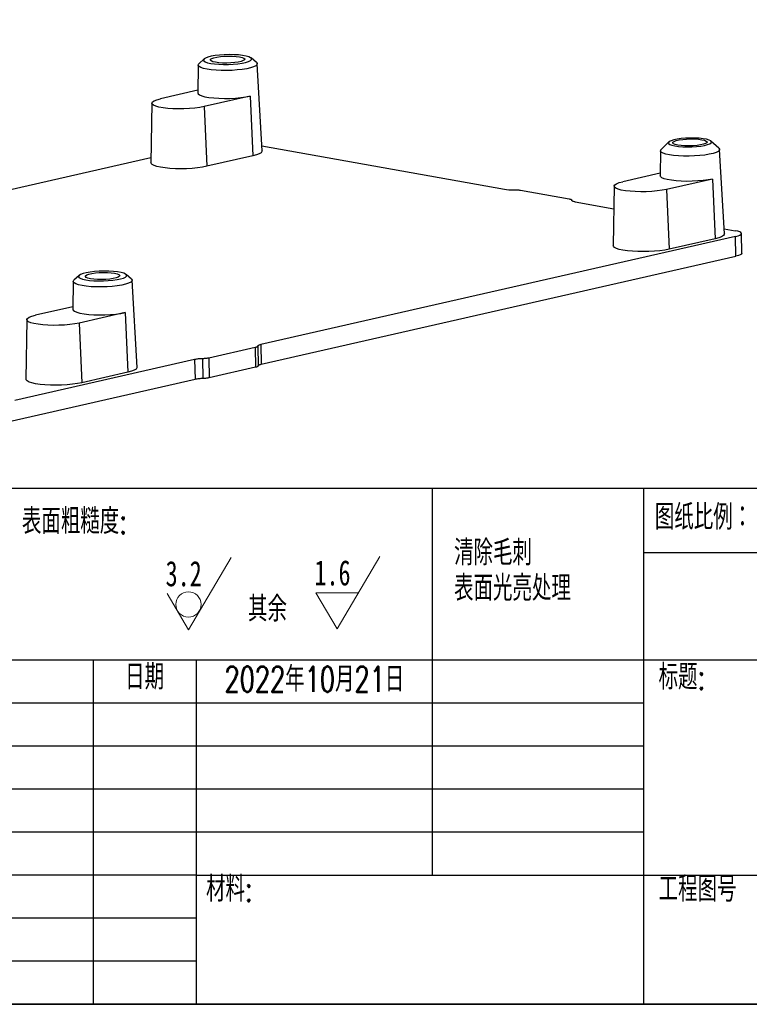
# Model space of a CAD drawing. Header units: millimetres. Extents: x 2 to 212, y 3 to 300.
# Tile 4 of 9: x 69 to 141, y 3 to 100. Entities that reach past the tile are written whole.
import ezdxf

# ---------------------------------------------------------------- set-up
doc = ezdxf.new("R2010")
doc.units = ezdxf.units.MM
doc.styles.add('SLDTEXTSTYLE0', font='TXT', dxfattribs={"width": 0.7, "bigfont": 'bigfont'})
doc.styles.add('SLDTEXTSTYLE1', font='TXT', dxfattribs={"width": 0.7})

# ---------------------------------------------------------------- blocks, each defined once
blk = doc.blocks.new('SW_NOTE_0')
at = {"color": 0, "linetype": 'Continuous', "lineweight": 0, "char_height": 2.5, "attachment_point": 1, "style": 'SLDTEXTSTYLE0'}
for s, insert in [('未标注公差的：', (0, 3.223)), ('线性公差默认正负0.1毫米，', (0, -0.277)), ('角度公差默认正负0.05°。', (0, -3.777))]:
    blk.add_mtext(s, dxfattribs=dict(at, insert=insert))
blk = doc.blocks.new('SW_NOTE_0_1')
at = {"color": 0, "linetype": 'Continuous', "lineweight": 0, "char_height": 2.5, "attachment_point": 1, "style": 'SLDTEXTSTYLE0'}
for s, insert in [('清除毛刺', (0, 3.223)), ('表面光亮处理', (0, -0.277))]:
    blk.add_mtext(s, dxfattribs=dict(at, insert=insert))
blk = doc.blocks.new('SW_SFSYMBOL_0')
at = {"color": 0, "linetype": 'Continuous', "lineweight": 0}
for p, q in [((2.256, -3.571), (6.47, 3.571)), ((2.256, -3.571), (0.15, 0)), ((4.363, 0), (0.15, 0))]:
    blk.add_line(p, q, dxfattribs=at)
at = {"color": 0, "linetype": 'Continuous', "lineweight": 0, "char_height": 2.5, "attachment_point": 1}
for s, insert, style in [('1.6', (0, 3.223), 'SLDTEXTSTYLE1'), ('其余', (-6.562, -0.349), 'SLDTEXTSTYLE0')]:
    blk.add_mtext(s, dxfattribs=dict(at, insert=insert, style=style))
blk = doc.blocks.new('SW_SFSYMBOL_1')
at = {"color": 0, "linetype": 'Continuous', "lineweight": 0}
for q in [(6.47, 3.571), (0.15, 0)]:
    blk.add_line((2.256, -3.571), q, dxfattribs=at)
blk.add_circle((2.256, -1.071), 1.25, dxfattribs=at)
at = {"color": 0, "linetype": 'Continuous', "lineweight": 0, "insert": (0, 3.223), "char_height": 2.5, "attachment_point": 1, "style": 'SLDTEXTSTYLE1'}
blk.add_mtext('3.2', dxfattribs=at)

msp = doc.modelspace()

# ---------------------------------------------------------------- linework, layer by layer
at = {"color": 7, "linetype": 'Continuous', "lineweight": -3}
for p, q in [((87.3633203, 95.9724445), (86.8506416, 95.4966534)), ((92.5381013, 95.6145535), (92.0061454, 96.0686895)), ((93.0995785, 86.8803844), (92.6137614, 95.4885526)), ((86.7802682, 95.3676253), (86.7393274, 92.6244063)), ((86.7430442, 92.8734442), (83.0528351, 92.0345607)), ((82.1917943, 91.59063), (82.1040736, 85.7129429)), ((91.9074942, 92.2965841), (87.3599611, 91.2628079)), ((91.9074942, 92.2965841), (92.178902, 86.3961171)), ((87.3599611, 91.2628079), (87.6313689, 85.3623408)), ((133.3181966, 87.7722938), (132.5524627, 87.0351685)), ((138.2684874, 87.1536607), (137.4728635, 87.8584193)), ((93.0709242, 87.388109), (117.0611648, 83.0895266)), ((132.4867767, 86.9103662), (132.4498182, 84.4339795)), ((138.8100693, 78.6899577), (138.339289, 87.0316878)), ((62.5841973, 81.7805888), (82.1116366, 86.2196994)), ((92.178902, 86.3961171), (87.6313689, 85.3623408)), ((132.4535349, 84.6830174), (128.7633258, 83.8441339)), ((137.617985, 84.1061573), (133.0704518, 83.0723811)), ((137.617985, 84.1061573), (137.8893928, 78.2056903)), ((118.6367435, 83.0062943), (123.457824, 82.1424509)), ((127.9022851, 83.4002033), (127.8145644, 77.5225161)), ((133.0704518, 83.0723811), (133.3418596, 77.1719141)), ((123.7290537, 81.9673994), (123.728006, 82.0179381)), ((124.0539341, 81.836559), (127.8687473, 81.153019)), ((138.781415, 79.1976822), (139.8837932, 79.0001576)), ((139.9130051, 78.4261217), (92.9817918, 67.7573983)), ((137.8893928, 78.2056903), (133.3418596, 77.1719141)), ((139.9535917, 76.4682374), (139.9130051, 78.4261217)), ((140.5247093, 76.765639), (140.4841227, 78.7235233)), ((93.0223784, 65.799514), (139.9535917, 76.4682374)), ((74.4222597, 73.9766713), (74.3813189, 71.2334523)), ((75.0053117, 74.5814905), (74.492633, 74.1056994)), ((80.1800927, 74.2235995), (79.6481368, 74.6777355)), ((80.7415699, 65.4894305), (80.2557528, 74.0975986)), ((74.3850356, 71.4824902), (70.6948265, 70.6436067)), ((69.8337858, 70.199676), (69.746065, 64.3219889)), ((79.5494856, 70.9056301), (75.0019525, 69.8718539)), ((79.5494856, 70.9056301), (79.8208934, 65.0051631)), ((75.0019525, 69.8718539), (75.2733603, 63.9713869)), ((92.4107731, 67.4533876), (87.8383686, 66.4139574)), ((92.4107731, 67.4533876), (92.4513597, 65.4955032)), ((92.6676413, 67.5901436), (92.7082279, 65.6322592)), ((92.9818097, 67.7574024), (93.0223963, 65.7995181)), ((86.4292739, 66.2678353), (68.6566491, 62.2276431)), ((86.4292739, 66.2678353), (86.4698605, 64.309951)), ((87.2129159, 66.3466542), (87.2535025, 64.3887699)), ((87.8383686, 66.4139574), (87.8789552, 64.456073)), ((92.4513597, 65.4955032), (87.8789552, 64.456073)), ((62.5405853, 58.870185), (86.4698605, 64.309951)), ((79.8208934, 65.0051631), (75.2733603, 63.9713869))]:
    msp.add_line(p, q, dxfattribs=at)
at = {"color": 8, "linetype": 'Continuous', "lineweight": -3}
msp.add_line((123.72598, 82.0048442), (123.7266423, 81.9728942), dxfattribs=at)
at = {"color": 7, "lineweight": -3}
for p, q in [((32.0169674, 53.5356146), (212.0169674, 53.5356146)), ((109.9060009, 53.5356146), (109.9060009, 15.2856146)), ((130.8169674, 53.5356146), (130.8169674, 2.5356146)), ((212.0169674, 47.1606146), (130.8169674, 47.1606146)), ((212.0169674, 36.5356146), (32.0169674, 36.5356146)), ((76.4158936, 36.5356146), (76.4158936, 2.5356146)), ((86.6169674, 2.5356146), (86.6169674, 36.5356146)), ((130.8169674, 32.2856146), (32.0169674, 32.2856146)), ((130.8169674, 28.0356146), (32.0169674, 28.0356146)), ((130.8169674, 23.7856146), (32.0169674, 23.7856146)), ((130.8169674, 19.5356146), (32.0169674, 19.5356146)), ((86.6169674, 15.2856146), (32.0169674, 15.2856146)), ((86.6169674, 15.2856146), (212.0169674, 15.2856146)), ((86.6169674, 11.0355426), (32.0169674, 11.0355426)), ((86.6169674, 6.7856146), (32.0169674, 6.7856146)), ((32.0169674, 2.5356146), (212.0169674, 2.5356146))]:
    msp.add_line(p, q, dxfattribs=at)
msp.add_lwpolyline([(2.0169674, 299.5356146), (212.0169674, 299.5356146), (212.0169674, 2.5356146), (2.0169674, 2.5356146)], close=True)
at = {"color": 7, "linetype": 'Continuous', "lineweight": -3, "flags": 128}
for points in [[(88.0207528, 95.5341953), (88.3972681, 95.4805961), (88.8265838, 95.4446982), (89.2911235, 95.4279714), (89.7718689, 95.4311006), (90.2491383, 95.4539575), (90.7033922, 95.4956064), (91.1160333, 95.5543422), (91.4701682, 95.6277603), (91.7512984, 95.7128548), (91.9479146, 95.8061421), (92.0519671, 95.903803), (92.059196, 96.0018391), (91.9693055, 96.0962369), (91.7859757, 96.1831317), (91.516712, 96.2589661), (91.1725382, 96.3206353), (90.7675447, 96.3656146), (90.3183122, 96.3920626), (89.8432322, 96.3988965), (89.3617544, 96.3858365), (88.8935908, 96.3534173), (88.457908, 96.302966), (88.0725428, 96.2365483), (87.7532722, 96.1568833), (87.5131671, 96.0672324), (87.3620575, 95.9712659), (87.3061298, 95.8729128), (87.3476737, 95.7761997), (87.4849884, 95.6850859), (87.7124522, 95.6033017), (88.0207528, 95.5341953)], [(87.6559962, 94.9597983), (87.3078674, 95.0363038), (87.0411013, 95.1260049), (86.8647821, 95.225847), (86.7849142, 95.33243), (86.8042175, 95.4421244), (86.8506416, 95.4966534)], [(92.5381013, 95.6145535), (92.6092933, 95.5151636), (92.5899901, 95.4054692), (92.4721731, 95.2963989), (92.2598544, 95.191667), (91.9602643, 95.09484), (91.583605, 95.0092152), (91.1427032, 94.9377086), (90.6525732, 94.882755), (90.1299058, 94.846226), (89.5924999, 94.8293655), (89.0586562, 94.8327476), (88.546554, 94.8562572), (88.0736324, 94.8990937), (87.6559962, 94.9597983)], [(88.4976085, 95.6425974), (88.2415955, 95.7025191), (88.0695821, 95.7746713), (87.9915649, 95.8548609), (88.0120782, 95.9384276), (88.1299297, 96.0205148), (88.3382703, 96.0963519), (88.6249921, 96.1615314), (88.9734317, 96.2122655), (89.3633393, 96.2456055), (89.7720546, 96.259614), (90.1758248, 96.2534768), (90.5511842, 96.2275505), (90.8763181, 96.1833419), (91.1323311, 96.1234203), (91.3043446, 96.0512681), (91.3823617, 95.9710784), (91.3618484, 95.8875117), (91.2439969, 95.8054246), (91.0356563, 95.7295875), (90.7489346, 95.664408), (90.4004949, 95.6136739), (90.0105873, 95.5803339), (89.601872, 95.5663254), (89.1981018, 95.5724626), (88.8227424, 95.5983889), (88.4976085, 95.6425974)], [(86.7393274, 92.6244063), (86.7726841, 92.532313), (86.9056383, 92.4251839), (87.1355877, 92.3268161), (87.4547017, 92.2405593), (87.8521131, 92.169351), (88.3142887, 92.1156159), (88.8254896, 92.0811841), (89.3683074, 92.067228), (89.9242572, 92.0742229), (90.4744068, 92.1019307), (91.0000214, 92.1494077), (91.4832019, 92.2150371), (91.9074942, 92.2965841)], [(87.3599611, 91.2628079), (86.9356688, 91.1812609), (86.4524883, 91.1156314), (85.9268737, 91.0681544), (85.3767241, 91.0404467), (84.8207743, 91.0334518), (84.2779565, 91.0474079), (83.7667556, 91.0818397), (83.30458, 91.1355747), (82.9071686, 91.2067831), (82.5880546, 91.2930399), (82.3581052, 91.3914077), (82.225151, 91.4985368), (82.1937196, 91.6107789), (82.2648813, 91.7243119), (82.4362129, 91.8352695), (82.7018798, 91.9398731), (83.0528351, 92.0345607)], [(133.9090472, 87.3841881), (134.2704887, 87.3335706), (134.6846258, 87.3011409), (135.1320939, 87.2884156), (135.5919701, 87.2959895), (136.0427508, 87.3235086), (136.4633582, 87.3696862), (136.8341251, 87.4323629), (137.1377149, 87.5086081), (137.359932, 87.5948566), (137.4903858, 87.6870757), (137.5229765, 87.7809531), (137.4561801, 87.8720994), (137.2931199, 87.9562525), (137.0414205, 88.0294776), (136.7128511, 88.0883509), (136.3227752, 88.1301193), (135.8894323, 88.1528299), (135.433085, 88.1554208), (134.9750717, 88.1377708), (134.5368085, 88.1007052), (134.1387881, 88.0459572), (133.7996215, 87.9760866), (133.5351679, 87.8943607), (133.3577926, 87.8046007), (133.2757897, 87.7110038), (133.2929934, 87.6179464), (133.4085994, 87.5297799), (133.617202, 87.4506268), (133.9090472, 87.3841881)], [(134.2080993, 87.4521707), (133.9520863, 87.5120923), (133.7800728, 87.5842445), (133.7020557, 87.6644342), (133.7225689, 87.7480009), (133.8404204, 87.8300881), (134.0487611, 87.9059251), (134.3354828, 87.9711046), (134.6839225, 88.0218387), (135.07383, 88.0551787), (135.4825454, 88.0691872), (135.8863156, 88.06305), (136.2616749, 88.0371237), (136.5868089, 87.9929152), (136.8428219, 87.9329935), (137.0148353, 87.8608413), (137.0928524, 87.7806517), (137.0723392, 87.697085), (136.9544877, 87.6149978), (136.7461471, 87.5391607), (136.4594253, 87.4739812), (136.1109856, 87.4232471), (135.7210781, 87.3899071), (135.3123627, 87.3758986), (134.9085925, 87.3820358), (134.5332332, 87.4079621), (134.2080993, 87.4521707)], [(93.0995785, 86.8803844), (93.0902528, 86.8223376), (92.9983854, 86.7078443), (92.8116366, 86.5964187), (92.5356805, 86.4914465), (92.178902, 86.3961171)], [(133.3653598, 86.5012096), (133.0160961, 86.5779645), (132.7484601, 86.6679581), (132.5715661, 86.7681257), (132.4914378, 86.8750562), (132.510804, 86.9851082), (132.5524627, 87.0351685)], [(138.2684874, 87.1536607), (138.3348064, 87.0583855), (138.3154403, 86.9483335), (138.1972391, 86.8389076), (137.9842282, 86.7338342), (137.6836613, 86.6366916), (137.305774, 86.5507876), (136.8634347, 86.4790478), (136.3717067, 86.4239151), (135.8473353, 86.387267), (135.3081772, 86.3703515), (134.772593, 86.3737447), (134.2588212, 86.3973309), (133.7843577, 86.440307), (133.3653598, 86.5012096)], [(87.6313689, 85.3623408), (87.2046085, 85.2795508), (86.7208331, 85.2118158), (86.1947419, 85.1611937), (85.6423201, 85.1292228), (85.0803526, 85.1168744), (84.5259145, 85.1245238), (83.9958522, 85.1519385), (83.5062713, 85.1982856), (83.0720475, 85.2621569), (82.7063745, 85.3416115), (82.4203631, 85.4342354), (82.2227035, 85.5372142), (82.1194016, 85.647419), (82.1040736, 85.7129429)], [(133.0704518, 83.0723811), (132.6461596, 82.9908341), (132.1629791, 82.9252046), (131.6373645, 82.8777277), (131.0872149, 82.8500199), (130.5312651, 82.843025), (129.9884473, 82.8569811), (129.4772464, 82.8914129), (129.0150708, 82.9451479), (128.6176593, 83.0163563), (128.2985454, 83.1026131), (128.068596, 83.2009809), (127.9356418, 83.30811), (127.9042104, 83.4203522), (127.9753721, 83.5338851), (128.1467037, 83.6448427), (128.4123706, 83.7494464), (128.7633258, 83.8441339)], [(137.617985, 84.1061573), (137.1936927, 84.0246103), (136.7105122, 83.9589809), (136.1848976, 83.9115039), (135.634748, 83.8837962), (135.0787982, 83.8768012), (134.5359804, 83.8907573), (134.0247795, 83.9251891), (133.5626039, 83.9789242), (133.1651924, 84.0501325), (132.8460785, 84.1363893), (132.6161291, 84.2347571), (132.4831749, 84.3418862), (132.4498182, 84.4339795)], [(124.0538879, 81.8365655), (123.9737191, 81.85275), (123.9034359, 81.8707818), (123.8438556, 81.8904511), (123.7956709, 81.9115292), (123.759442, 81.9337712), (123.7355902, 81.9569183), (123.7243928, 81.9807015), (123.72598, 82.0048442)], [(139.9130051, 78.4261217), (140.1585361, 78.4930951), (140.3397369, 78.5673307), (140.449644, 78.6459758), (140.4840337, 78.7260081), (140.4415845, 78.8043519), (140.3239276, 78.8779967), (140.1355845, 78.9441121), (139.8837932, 79.0001576)], [(138.8100693, 78.6899577), (138.8007435, 78.6319108), (138.7088762, 78.5174175), (138.5221273, 78.4059919), (138.2461713, 78.3010197), (137.8893928, 78.2056903)], [(133.3418596, 77.1719141), (132.9150992, 77.0891241), (132.4313238, 77.021389), (131.9052327, 76.9707669), (131.3528109, 76.938796), (130.7908433, 76.9264476), (130.2364053, 76.934097), (129.706343, 76.9615118), (129.2167621, 77.0078589), (128.7825383, 77.0717301), (128.4168653, 77.1511847), (128.1308538, 77.2438086), (127.9331942, 77.3467874), (127.8298923, 77.4569922), (127.8145644, 77.5225161)], [(140.5247093, 76.765639), (140.4902306, 76.6880915), (140.3803235, 76.6094464), (140.1991227, 76.5352107), (139.9535917, 76.4682374)], [(75.6627442, 74.1432414), (76.0392596, 74.0896421), (76.4685752, 74.0537442), (76.9331149, 74.0370175), (77.4138603, 74.0401466), (77.8911297, 74.0630035), (78.3453836, 74.1046524), (78.7580248, 74.1633882), (79.1121596, 74.2368063), (79.3932898, 74.3219008), (79.589906, 74.4151881), (79.6939585, 74.512849), (79.7011874, 74.6108851), (79.6112969, 74.7052829), (79.4279671, 74.7921777), (79.1587034, 74.8680121), (78.8145296, 74.9296813), (78.4095362, 74.9746606), (77.9603036, 75.0011086), (77.4852236, 75.0079425), (77.0037459, 74.9948825), (76.5355822, 74.9624633), (76.0998994, 74.9120121), (75.7145342, 74.8455944), (75.3952636, 74.7659293), (75.1551585, 74.6762784), (75.0040489, 74.5803119), (74.9481212, 74.4819589), (74.9896651, 74.3852457), (75.1269798, 74.2941319), (75.3544436, 74.2123477), (75.6627442, 74.1432414)], [(75.2979876, 73.5688443), (74.9498588, 73.6453498), (74.6830927, 73.7350509), (74.5067735, 73.834893), (74.4269056, 73.941476), (74.4462089, 74.0511704), (74.492633, 74.1056994)], [(80.1800927, 74.2235995), (80.2512848, 74.1242096), (80.2319815, 74.0145152), (80.1141645, 73.9054449), (79.9018458, 73.800713), (79.6022557, 73.703886), (79.2255964, 73.6182613), (78.7846946, 73.5467546), (78.2945646, 73.491801), (77.7718972, 73.455272), (77.2344913, 73.4384115), (76.7006476, 73.4417936), (76.1885454, 73.4653032), (75.7156238, 73.5081397), (75.2979876, 73.5688443)], [(76.1395999, 74.2516435), (75.8835869, 74.3115651), (75.7115735, 74.3837173), (75.6335563, 74.463907), (75.6540696, 74.5474737), (75.7719211, 74.6295608), (75.9802617, 74.7053979), (76.2669835, 74.7705774), (76.6154231, 74.8213115), (77.0053307, 74.8546515), (77.4140461, 74.86866), (77.8178162, 74.8625228), (78.1931756, 74.8365965), (78.5183095, 74.792388), (78.7743225, 74.7324663), (78.946336, 74.6603141), (79.0243531, 74.5801245), (79.0038398, 74.4965578), (78.8859884, 74.4144706), (78.6776477, 74.3386335), (78.390926, 74.273454), (78.0424863, 74.2227199), (77.6525788, 74.1893799), (77.2438634, 74.1753714), (76.8400932, 74.1815086), (76.4647339, 74.2074349), (76.1395999, 74.2516435)], [(74.3813189, 71.2334523), (74.4146755, 71.141359), (74.5476297, 71.0342299), (74.7775792, 70.9358621), (75.0966931, 70.8496053), (75.4941045, 70.778397), (75.9562801, 70.7246619), (76.467481, 70.6902301), (77.0102989, 70.676274), (77.5662487, 70.683269), (78.1163982, 70.7109767), (78.6420128, 70.7584537), (79.1251933, 70.8240831), (79.5494856, 70.9056301)], [(75.0019525, 69.8718539), (74.5776602, 69.7903069), (74.0944797, 69.7246774), (73.5688651, 69.6772005), (73.0187156, 69.6494927), (72.4627658, 69.6424978), (71.9199479, 69.6564539), (71.408747, 69.6908857), (70.9465714, 69.7446207), (70.54916, 69.8158291), (70.230046, 69.9020859), (70.0000966, 70.0004537), (69.8671424, 70.1075828), (69.835711, 70.2198249), (69.9068728, 70.3333579), (70.0782043, 70.4443155), (70.3438712, 70.5489192), (70.6948265, 70.6436067)], [(92.6676413, 67.5901436), (92.6708731, 67.6124208), (92.684937, 67.6347384), (92.7096941, 67.6568762), (92.7449001, 67.6786155), (92.7902073, 67.6997417), (92.8451684, 67.7200462), (92.9092407, 67.7393285), (92.9817918, 67.7573983)], [(80.7415699, 65.4894305), (80.7322442, 65.4313836), (80.6403768, 65.3168903), (80.453628, 65.2054647), (80.1776719, 65.1004925), (79.8208934, 65.0051631)], [(92.7082279, 65.6322592), (92.7114597, 65.6545364), (92.7255236, 65.6768541), (92.7502807, 65.6989918), (92.7854867, 65.7207311), (92.8307939, 65.7418573), (92.885755, 65.7621618), (92.9498273, 65.7814442), (93.0223784, 65.799514)], [(75.2733603, 63.9713869), (74.8465999, 63.8885969), (74.3628245, 63.8208618), (73.8367334, 63.7702397), (73.2843115, 63.7382688), (72.722344, 63.7259204), (72.1679059, 63.7335698), (71.6378436, 63.7609846), (71.1482627, 63.8073317), (70.7140389, 63.8712029), (70.3483659, 63.9506575), (70.0623545, 64.0432814), (69.8646949, 64.1462602), (69.761393, 64.256465), (69.746065, 64.3219889)]]:
    msp.add_lwpolyline(points, dxfattribs=at)
at = {"color": 7, "linetype": 'Continuous', "lineweight": -3}
msp.add_arc((117.7196315, 87.3272571), 4.288585, 261.168409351, 272.784427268, dxfattribs=at)
for points in [[(117.9279637, 83.0437354), (117.9923026, 83.0461682), (118.1226379, 83.048237), (118.3124701, 83.0427397), (118.4881739, 83.0289283), (118.5905926, 83.0145636), (118.6367435, 83.0062943)], [(123.457824, 82.1424509), (123.503975, 82.1341815), (123.5867788, 82.1153579), (123.6755406, 82.0817823), (123.7250708, 82.0443905), (123.7303291, 82.018026), (123.72598, 82.0048442)], [(92.6676413, 67.5901436), (92.6688443, 67.5780725), (92.6593654, 67.5535776), (92.6100038, 67.5174746), (92.5275157, 67.4833799), (92.4524401, 67.4628596), (92.4107731, 67.4533876)], [(87.2129159, 66.3466542), (87.1416369, 66.344958), (86.999159, 66.3389404), (86.7924192, 66.3223264), (86.5992093, 66.2986934), (86.4829777, 66.2786757), (86.4292739, 66.2678353)], [(87.8383686, 66.4139574), (87.797686, 66.4047091), (87.7080033, 66.3876132), (87.5544025, 66.3673266), (87.3873512, 66.3531092), (87.2710306, 66.3480372), (87.2129159, 66.3466542)], [(92.7082279, 65.6322592), (92.7094309, 65.6201882), (92.699952, 65.5956932), (92.6505904, 65.5595903), (92.5681023, 65.5254955), (92.4930267, 65.5049752), (92.4513597, 65.4955032)], [(87.2535025, 64.3887699), (87.1822235, 64.3870736), (87.0397456, 64.381056), (86.8330058, 64.3644421), (86.6397959, 64.340809), (86.5235643, 64.3207914), (86.4698605, 64.309951)], [(87.8789552, 64.456073), (87.8382726, 64.4468248), (87.7485899, 64.4297288), (87.5949891, 64.4094423), (87.4279378, 64.3952249), (87.3116172, 64.3901529), (87.2535025, 64.3887699)]]:
    msp.add_open_spline(points, degree=3, dxfattribs=at)

# ---------------------------------------------------------------- block references
at = {"color": 7, "lineweight": -3}
for name, p in [('SW_NOTE_0', (33.2011376, 47.4775315)), ('SW_NOTE_0_1', (112.0795969, 45.2004966)), ('SW_SFSYMBOL_0', (98.275309, 43.214514)), ('SW_SFSYMBOL_1', (83.5633547, 43.1313406))]:
    msp.add_blockref(name, p, dxfattribs=at)

# ---------------------------------------------------------------- texts
at = {"color": 7, "lineweight": -3, "char_height": 2.5, "attachment_point": 1, "style": 'SLDTEXTSTYLE0'}
for s, insert in [('表面粗糙度:', (69.3556149, 51.5351895)), ('图纸比例：', (131.9283755, 51.9473697)), ('日期', (79.5620643, 36.1420466)), ('2022年10月21日', (89.3875833, 35.9205958)), ('标题:', (132.3035493, 36.1420466)), ('材料:', (87.5578268, 15.185809)), ('工程图号', (132.3035493, 15.185809))]:
    msp.add_mtext(s, dxfattribs=dict(at, insert=insert))

doc.saveas('drawing.dxf')
